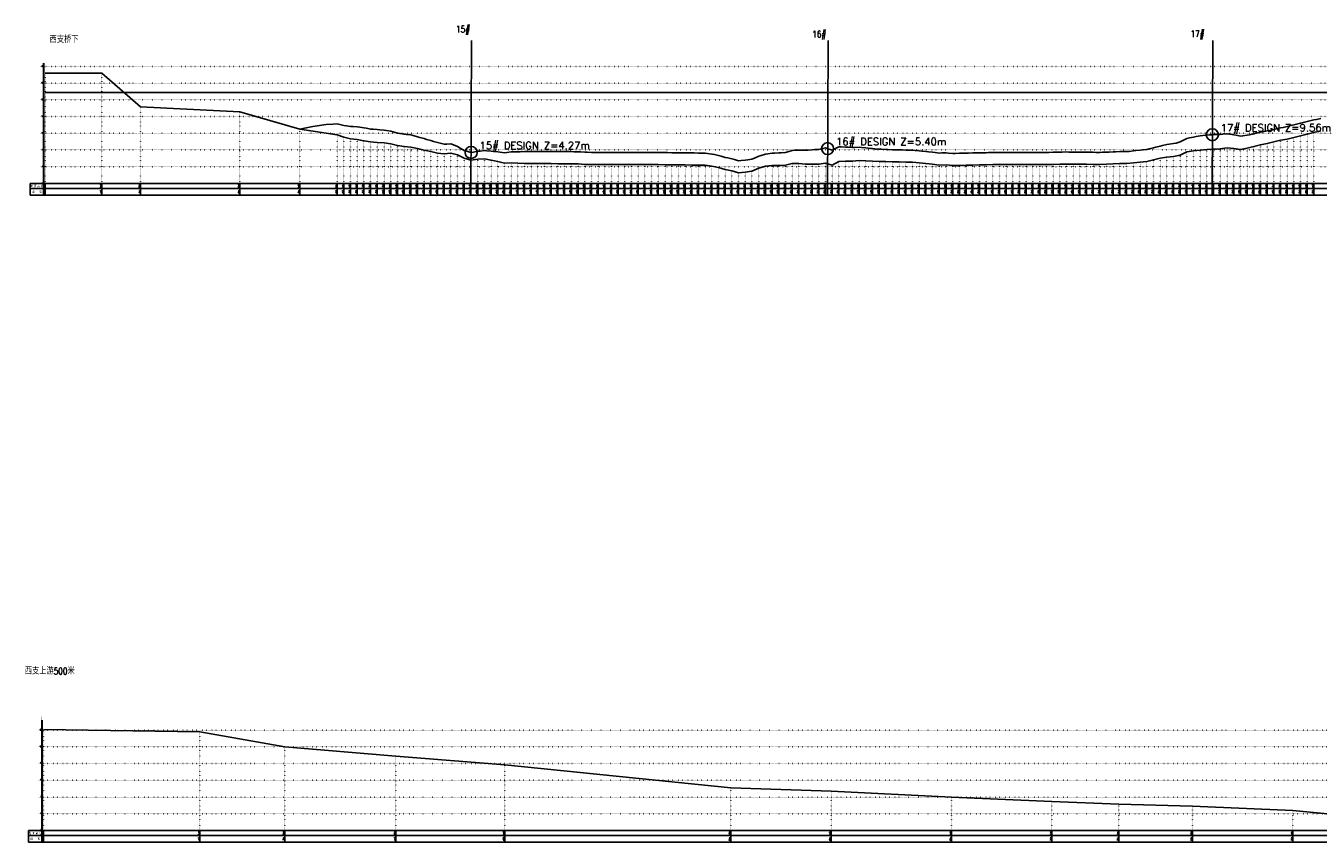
# Model space of a CAD drawing. Extents: x 391415 to 399140, y 3188456 to 3193757.
# Tile 2 of 3: x 391438 to 395301, y 3191315 to 3193757. Entities that reach past the tile are written whole.
import ezdxf
from ezdxf.enums import TextEntityAlignment as Align

# ---------------------------------------------------------------- set-up
doc = ezdxf.new("R2010")
doc.units = 0
doc.linetypes.add('X4', pattern=[1.6, 0, -1.6])
doc.layers.get('0').update_dxf_attribs({"linetype": 'CONTINUOUS'})
for name, color, linetype in [('ANNOTATION', 7, 'CONTINUOUS'), ('DESIGN_CENTER', 1, 'CONTINUOUS'), ('DLSS', 4, 'CONTINUOUS'), ('DMX', 1, 'CONTINUOUS'), ('PIER_CONTROL', 6, 'CONTINUOUS'), ('WSE_22_190', 4, 'CONTINUOUS'), ('ZDH', 1, 'CONTINUOUS'), ('zdm1', 2, 'CONTINUOUS'), ('ZDMT5', 3, 'CONTINUOUS')]:
    doc.layers.add(name, color=color, linetype=linetype)
doc.styles.add('HZ', font='rs.shx', dxfattribs={"width": 0.8, "bigfont": 'hztxt.shx'})
doc.styles.get("Standard").update_dxf_attribs({"font": 'rs.shx', "bigfont": 'hztxt.shx'})

msp = doc.modelspace()

# ---------------------------------------------------------------- linework, layer by layer
at = {"linetype": 'Continuous', "flags": 128}
for points in [[(392768.7, 3193250.3), (392770.7, 3193712.5)], [(393834.4, 3193250.3), (393836.3, 3193712.5)], [(394984.2, 3193250.3), (394986.2, 3193712.5)]]:
    msp.add_lwpolyline(points, dxfattribs=at)
at = {"layer": 'DESIGN_CENTER', "color": 1}
msp.add_lwpolyline([(391496.2, 3193615.1), (391665.4, 3193615.5), (391780.9, 3193514.3), (392077.4, 3193499.3), (392256.8, 3193447.3), (392276.2, 3193451.1), (392296.2, 3193455.2), (392316.2, 3193458.7), (392336.2, 3193461.2), (392356.2, 3193462.7), (392368.7, 3193463), (392376.2, 3193461.4), (392388.7, 3193458.5), (392396.2, 3193457.5), (392408.7, 3193455.5), (392416.2, 3193455.1), (392428.7, 3193454.1), (392436.2, 3193453.1), (392448.7, 3193451.3), (392456.2, 3193450.1), (392468.7, 3193448), (392476.2, 3193447.4), (392488.7, 3193446.3), (392496.2, 3193445.8), (392508.7, 3193444.8), (392516.2, 3193443.7), (392528.7, 3193441.7), (392536.2, 3193439.5), (392548.7, 3193436), (392556.2, 3193434.7), (392568.7, 3193432.5), (392576.2, 3193431.8), (392588.7, 3193430.6), (392596.2, 3193428.4), (392608.7, 3193424.8), (392616.2, 3193422.8), (392628.7, 3193419.3), (392636.2, 3193417.1), (392648.7, 3193413.4), (392656.2, 3193411.1), (392668.7, 3193407.2), (392676.2, 3193405.6), (392688.7, 3193402.8), (392696.2, 3193403), (392708.7, 3193403.2), (392716.2, 3193400.3), (392728.7, 3193395.5), (392736.2, 3193391.1), (392748.7, 3193384), (392756.2, 3193381.6), (392768.7, 3193378), (392769.1, 3193378), (392776.2, 3193379.1), (392788.7, 3193381.4), (392796.2, 3193382.2), (392808.7, 3193383.7), (392816.2, 3193383), (392828.7, 3193381.8), (392836.2, 3193381.1), (392848.7, 3193379.9), (392856.2, 3193378.9), (392868.7, 3193377.1), (392876.2, 3193378.2), (392888.7, 3193379.8), (392896.2, 3193379.8), (392908.7, 3193379.8), (392916.2, 3193380.1), (392928.7, 3193380.5), (392936.2, 3193380.8), (392948.7, 3193381), (392956.2, 3193381.1), (392968.7, 3193381.2), (392976.2, 3193381.2), (392988.7, 3193381.2), (392996.2, 3193381.2), (393008.7, 3193381.1), (393016.2, 3193381.1), (393028.7, 3193380.9), (393036.2, 3193380.8), (393048.7, 3193380.6), (393056.2, 3193380.5), (393068.7, 3193380.4), (393076.2, 3193380.2), (393088.7, 3193380.1), (393096.2, 3193379.5), (393108.7, 3193378.7), (393116.2, 3193378.5), (393128.7, 3193378.1), (393136.2, 3193378), (393148.7, 3193377.7), (393156.2, 3193377.9), (393168.7, 3193378.2), (393176.2, 3193378.1), (393188.7, 3193377.9), (393196.2, 3193377.8), (393208.7, 3193377.6), (393216.2, 3193377.8), (393228.7, 3193378), (393236.2, 3193378), (393248.7, 3193378), (393256.2, 3193378), (393268.7, 3193378), (393276.2, 3193378), (393288.7, 3193378), (393296.2, 3193378.1), (393308.7, 3193378.1), (393316.2, 3193377.9), (393328.7, 3193377.7), (393336.2, 3193377.6), (393348.7, 3193377.4), (393356.2, 3193377.3), (393368.7, 3193377.2), (393376.2, 3193377.1), (393388.7, 3193376.9), (393396.2, 3193376.8), (393408.7, 3193376.7), (393416.2, 3193376.6), (393428.7, 3193376.4), (393436.2, 3193376.3), (393448.7, 3193376.2), (393456.2, 3193376.1), (393468.7, 3193375.9), (393476.2, 3193374.8), (393488.7, 3193372.8), (393496.2, 3193371.3), (393508.7, 3193368.7), (393516.2, 3193366.4), (393528.7, 3193362.7), (393536.2, 3193361.3), (393548.7, 3193358.9), (393556.2, 3193356.7), (393568.7, 3193353), (393576.2, 3193353.8), (393588.7, 3193355.1), (393596.2, 3193356.1), (393608.7, 3193357.9), (393616.2, 3193361.2), (393628.7, 3193366.7), (393636.2, 3193369), (393648.7, 3193372.7), (393656.2, 3193373.6), (393668.7, 3193375.3), (393676.2, 3193375.7), (393688.7, 3193376.4), (393696.2, 3193376.7), (393708.7, 3193377.4), (393716.2, 3193379.9), (393728.7, 3193384), (393736.2, 3193384.4), (393748.7, 3193385.1), (393756.2, 3193384.8), (393768.7, 3193384.4), (393776.2, 3193385), (393788.7, 3193386.1), (393796.2, 3193386.5), (393808.7, 3193387), (393816.2, 3193388.7), (393828.7, 3193391.3), (393834.8, 3193389.3), (393836.2, 3193388.8), (393848.7, 3193384.4), (393856.2, 3193388.3), (393868.7, 3193394.6), (393876.2, 3193394.4), (393888.7, 3193394.1), (393896.2, 3193393.7), (393908.7, 3193393), (393916.2, 3193393.2), (393928.7, 3193393.6), (393936.2, 3193392.9), (393948.7, 3193391.7), (393956.2, 3193390.8), (393968.7, 3193389.3), (393976.2, 3193388.8), (393988.7, 3193388.1), (393996.2, 3193387.7), (394008.7, 3193387), (394016.2, 3193386.7), (394028.7, 3193386.2), (394036.2, 3193385.9), (394048.7, 3193385.5), (394056.2, 3193385.3), (394068.7, 3193384.9), (394076.2, 3193384.8), (394088.7, 3193384.6), (394096.2, 3193384), (394108.7, 3193383.1), (394116.2, 3193382.2), (394128.7, 3193380.7), (394136.2, 3193379.8), (394148.7, 3193378.3), (394156.2, 3193377.5), (394168.7, 3193376.1), (394176.2, 3193376.3), (394188.7, 3193376.6), (394196.2, 3193376), (394208.7, 3193375), (394216.2, 3193375.2), (394228.7, 3193375.4), (394236.2, 3193375.6), (394248.7, 3193375.9), (394256.2, 3193376.1), (394268.7, 3193376.3), (394276.2, 3193376.5), (394288.7, 3193376.8), (394296.2, 3193376.9), (394308.7, 3193377.2), (394316.2, 3193377.4), (394328.7, 3193377.7), (394336.2, 3193377.8), (394348.7, 3193378), (394356.2, 3193377.9), (394368.7, 3193377.9), (394376.2, 3193377.9), (394388.7, 3193377.8), (394396.2, 3193377.8), (394408.7, 3193377.8), (394416.2, 3193377.8), (394428.7, 3193377.7), (394436.2, 3193377.7), (394448.7, 3193377.7), (394456.2, 3193377.6), (394468.7, 3193377.6), (394476.2, 3193377.8), (394488.7, 3193378), (394496.2, 3193378.1), (394508.7, 3193378.3), (394516.2, 3193378.5), (394528.7, 3193378.9), (394536.2, 3193379), (394548.7, 3193379.3), (394556.2, 3193379.1), (394568.7, 3193378.8), (394576.2, 3193378.8), (394588.7, 3193378.9), (394596.2, 3193378.7), (394608.7, 3193378.5), (394616.2, 3193378.4), (394628.7, 3193378.3), (394636.2, 3193378.2), (394648.7, 3193378.1), (394656.2, 3193378.3), (394668.7, 3193378.5), (394676.2, 3193379), (394688.7, 3193379.6), (394696.2, 3193379.9), (394708.7, 3193380.3), (394716.2, 3193380.4), (394728.7, 3193380.5), (394736.2, 3193381.2), (394748.7, 3193382.4), (394756.2, 3193383.3), (394768.7, 3193384.9), (394776.2, 3193385.6), (394788.7, 3193386.8), (394796.2, 3193388.7), (394808.7, 3193391.9), (394816.2, 3193393.8), (394828.7, 3193397.1), (394836.2, 3193398.7), (394848.7, 3193401.3), (394856.2, 3193402.3), (394868.7, 3193404.2), (394876.2, 3193406.1), (394888.7, 3193409.3), (394896.2, 3193413.2), (394908.7, 3193419.7), (394916.2, 3193421.3), (394928.7, 3193423.9), (394936.2, 3193425.3), (394948.7, 3193427.7), (394956.2, 3193428.5), (394968.7, 3193429.7), (394976.2, 3193430.4), (394984.8, 3193430.9), (394988.7, 3193431.1), (394996.2, 3193431.4), (395008.7, 3193431.6), (395016.2, 3193432.5), (395028.7, 3193433.7), (395036.2, 3193432.6), (395048.7, 3193430.8), (395056.2, 3193429.2), (395068.7, 3193426.8), (395076.2, 3193427.6), (395088.7, 3193429.1), (395096.2, 3193430.7), (395108.7, 3193433.5), (395116.2, 3193435.2), (395128.7, 3193438.2), (395136.2, 3193439.6), (395148.7, 3193442.2), (395156.2, 3193443.8), (395168.7, 3193446.6), (395176.2, 3193448.5), (395188.7, 3193451.7), (395196.2, 3193453), (395208.7, 3193455.3), (395216.2, 3193457.1), (395228.7, 3193460.2), (395236.2, 3193462.1), (395248.7, 3193465.2), (395256.2, 3193467.1), (395268.7, 3193470.2), (395276.2, 3193472), (395288.7, 3193475), (395296.2, 3193476.8), (395308.7, 3193479.6)], dxfattribs=at)
at = {"layer": 'DMX', "linetype": 'Continuous', "flags": 128}
for points in [[(391496.2, 3193615.1), (391665.4, 3193615.5), (391780.9, 3193514.3), (392077.4, 3193499.3), (392256.8, 3193447.3), (392368.7, 3193430.9), (392388.7, 3193423.8), (392408.7, 3193419), (392428.7, 3193416.5), (392448.7, 3193413.1), (392468.7, 3193409.6), (392488.7, 3193407.9), (392508.7, 3193406.6), (392528.7, 3193403.7), (392548.7, 3193398.4), (392568.7, 3193395.4), (392588.7, 3193394.1), (392608.7, 3193389.3), (392628.7, 3193384.8), (392648.7, 3193380.3), (392668.7, 3193375.8), (392688.7, 3193373.4), (392708.7, 3193375.9), (392728.7, 3193370.3), (392748.7, 3193360.5), (392768.7, 3193355.2), (392788.7, 3193357.9), (392808.7, 3193358.6), (392828.7, 3193354.5), (392848.7, 3193350.5), (392868.7, 3193345.8), (392888.7, 3193346.8), (392908.7, 3193345.5), (392928.7, 3193345.3), (392948.7, 3193345), (392968.7, 3193344.8), (392988.7, 3193344.6), (393008.7, 3193344.4), (393028.7, 3193344.2), (393048.7, 3193344), (393068.7, 3193343.8), (393088.7, 3193343.6), (393108.7, 3193342.3), (393128.7, 3193341.8), (393148.7, 3193341.4), (393168.7, 3193342), (393188.7, 3193341.7), (393208.7, 3193341.5), (393228.7, 3193341.9), (393248.7, 3193341.9), (393268.7, 3193341.9), (393288.7, 3193341.9), (393308.7, 3193341.9), (393328.7, 3193341.6), (393348.7, 3193341.3), (393368.7, 3193341), (393388.7, 3193340.8), (393408.7, 3193340.5), (393428.7, 3193340.3), (393448.7, 3193340.1), (393468.7, 3193339.9), (393488.7, 3193336.8), (393508.7, 3193332.7), (393528.7, 3193326.8), (393548.7, 3193323.1), (393568.7, 3193317.2), (393588.7, 3193319.3), (393608.7, 3193322.1), (393628.7, 3193330.8), (393648.7, 3193336.5), (393668.7, 3193338.7), (393688.7, 3193339.2), (393708.7, 3193339.4), (393728.7, 3193344.9), (393748.7, 3193344.8), (393768.7, 3193342.6), (393788.7, 3193342.9), (393808.7, 3193342.5), (393828.7, 3193346), (393848.7, 3193339.4), (393868.7, 3193350.5), (393888.7, 3193351.4), (393908.7, 3193351.8), (393928.7, 3193353.8), (393948.7, 3193353.1), (393968.7, 3193351.7), (393988.7, 3193351.2), (394008.7, 3193350.7), (394028.7, 3193350.1), (394048.7, 3193349.6), (394068.7, 3193349.1), (394088.7, 3193348.8), (394108.7, 3193347.3), (394128.7, 3193344.8), (394148.7, 3193342.4), (394168.7, 3193340.1), (394188.7, 3193340.6), (394208.7, 3193339), (394228.7, 3193339.3), (394248.7, 3193339.8), (394268.7, 3193340.2), (394288.7, 3193340.6), (394308.7, 3193341), (394328.7, 3193341.5), (394348.7, 3193341.8), (394368.7, 3193341.7), (394388.7, 3193341.7), (394408.7, 3193341.6), (394428.7, 3193341.6), (394448.7, 3193341.5), (394468.7, 3193341.4), (394488.7, 3193341.8), (394508.7, 3193342.2), (394528.7, 3193342.7), (394548.7, 3193343.1), (394568.7, 3193342.7), (394588.7, 3193342.7), (394608.7, 3193342.4), (394628.7, 3193342.2), (394648.7, 3193342.1), (394668.7, 3193342.6), (394688.7, 3193343.7), (394708.7, 3193344.5), (394728.7, 3193344.6), (394748.7, 3193346.5), (394768.7, 3193349), (394788.7, 3193350.7), (394808.7, 3193355.5), (394828.7, 3193360.4), (394848.7, 3193364), (394868.7, 3193366.1), (394888.7, 3193370.2), (394908.7, 3193379.6), (394928.7, 3193382.5), (394948.7, 3193385.1), (394968.7, 3193386.4), (394988.7, 3193387.5), (395008.7, 3193388.5), (395028.7, 3193391.7), (395048.7, 3193389.9), (395068.7, 3193387), (395088.7, 3193390.4), (395108.7, 3193395.6), (395128.7, 3193400.8), (395148.7, 3193405.1), (395168.7, 3193409.7), (395188.7, 3193414.7), (395208.7, 3193418.1), (395228.7, 3193422.8), (395248.7, 3193427.6), (395268.7, 3193432.5), (395288.7, 3193437.5), (395308.7, 3193442.8)], [(391491, 3191651.7), (391958.1, 3191644.7), (392212, 3191599.7), (392544.2, 3191571.7), (392869.7, 3191545.7), (393545, 3191477.6), (393845.2, 3191467.1), (394205.3, 3191449.8), (394505.5, 3191436.6), (394705.3, 3191428.2), (394925.4, 3191422.6), (395225.6, 3191409.2), (395505.5, 3191382.4)]]:
    msp.add_lwpolyline(points, dxfattribs=at)
at = {"layer": 'PIER_CONTROL', "color": 6}
for centre in [(394984.8, 3193430.9), (392769.1, 3193378), (393834.8, 3193389.3)]:
    msp.add_circle(centre, 18, dxfattribs=at)
at = {"layer": 'WSE_22_190', "color": 4}
msp.add_line((391496.2, 3193557.2), (396812.7, 3193557.2), dxfattribs=at)
at = {"layer": 'zdm1', "linetype": 'X4'}
for p, q in [((391481.2, 3193635.3), (396827.7, 3193635.3)), ((391481.2, 3193585.3), (396827.7, 3193585.3)), ((391481.2, 3193535.3), (396827.7, 3193535.3)), ((391481.2, 3193485.3), (396827.7, 3193485.3)), ((391481.2, 3193435.3), (396827.7, 3193435.3)), ((391481.2, 3193385.3), (396827.7, 3193385.3)), ((391481.2, 3193335.3), (396827.7, 3193335.3)), ((391481.2, 3193285.3), (396827.7, 3193285.3)), ((391476, 3191649.7), (398969.1, 3191649.7)), ((391476, 3191599.7), (398969.1, 3191599.7)), ((391476, 3191549.7), (398969.1, 3191549.7)), ((391476, 3191499.7), (398969.1, 3191499.7)), ((391476, 3191449.7), (398969.1, 3191449.7)), ((391476, 3191399.7), (398969.1, 3191399.7)), ((391476, 3191349.7), (398969.1, 3191349.7))]:
    msp.add_line(p, q, dxfattribs=at)
at = {"layer": 'zdm1', "linetype": 'Continuous'}
for p, q in [((391490.7, 3193285.3), (391490.7, 3193645.3)), ((391491.7, 3193285.3), (391491.7, 3193645.3)), ((391451.2, 3193285.3), (391496.2, 3193285.3)), ((391451.2, 3193250.3), (391451.2, 3193285.3)), ((391451.2, 3193270.3), (396817.7, 3193270.3)), ((391491.2, 3193250.3), (391491.2, 3193285.3)), ((391496.2, 3193285.3), (396817.7, 3193285.3)), ((391451.2, 3193250.3), (396817.7, 3193250.3)), ((391485.5, 3191349.7), (391485.5, 3191679.7)), ((391486.5, 3191349.7), (391486.5, 3191679.7)), ((391446, 3191349.7), (391491, 3191349.7)), ((391446, 3191314.7), (391446, 3191349.7)), ((391486, 3191314.7), (391486, 3191349.7)), ((391491, 3191349.7), (398959.1, 3191349.7)), ((391446, 3191334.7), (398959.1, 3191334.7)), ((391446, 3191314.7), (398959.1, 3191314.7))]:
    msp.add_line(p, q, dxfattribs=at)
at = {"layer": 'zdm1', "linetype": 'Continuous', "const_width": 1, "flags": 128}
for points in [[(391491.2, 3193635.3), (391491.2, 3193645.3)], [(391491.2, 3193615.3), (391491.2, 3193625.3)], [(391491.2, 3193595.3), (391491.2, 3193605.3)], [(391491.2, 3193575.3), (391491.2, 3193585.3)], [(391491.2, 3193555.3), (391491.2, 3193565.3)], [(391491.2, 3193535.3), (391491.2, 3193545.3)], [(391491.2, 3193515.3), (391491.2, 3193525.3)], [(391491.2, 3193495.3), (391491.2, 3193505.3)], [(391491.2, 3193475.3), (391491.2, 3193485.3)], [(391491.2, 3193455.3), (391491.2, 3193465.3)], [(391491.2, 3193435.3), (391491.2, 3193445.3)], [(391491.2, 3193415.3), (391491.2, 3193425.3)], [(391491.2, 3193395.3), (391491.2, 3193405.3)], [(391491.2, 3193375.3), (391491.2, 3193385.3)], [(391491.2, 3193355.3), (391491.2, 3193365.3)], [(391491.2, 3193335.3), (391491.2, 3193345.3)], [(391491.2, 3193315.3), (391491.2, 3193325.3)], [(391491.2, 3193295.3), (391491.2, 3193305.3)], [(391486, 3191679.7), (391486, 3191689.7)], [(391486, 3191659.7), (391486, 3191669.7)], [(391486, 3191639.7), (391486, 3191649.7)], [(391486, 3191619.7), (391486, 3191629.7)], [(391486, 3191599.7), (391486, 3191609.7)], [(391486, 3191579.7), (391486, 3191589.7)], [(391486, 3191559.7), (391486, 3191569.7)], [(391486, 3191539.7), (391486, 3191549.7)], [(391486, 3191519.7), (391486, 3191529.7)], [(391486, 3191499.7), (391486, 3191509.7)], [(391486, 3191479.7), (391486, 3191489.7)], [(391486, 3191459.7), (391486, 3191469.7)], [(391486, 3191439.7), (391486, 3191449.7)], [(391486, 3191419.7), (391486, 3191429.7)], [(391486, 3191399.7), (391486, 3191409.7)], [(391486, 3191379.7), (391486, 3191389.7)], [(391486, 3191359.7), (391486, 3191369.7)]]:
    msp.add_lwpolyline(points, dxfattribs=at)
at = {"layer": 'ZDMT5', "linetype": 'X4'}
for p, q in [((391665.4, 3193285.3), (391665.4, 3193615.5)), ((391496.2, 3193285.3), (391496.2, 3193615.1)), ((391780.9, 3193285.3), (391780.9, 3193514.3)), ((392077.4, 3193285.3), (392077.4, 3193499.3)), ((392256.8, 3193285.3), (392256.8, 3193447.3)), ((392368.7, 3193285.3), (392368.7, 3193430.9)), ((392388.7, 3193285.3), (392388.7, 3193423.8)), ((395228.7, 3193285.3), (395228.7, 3193422.8)), ((395248.7, 3193285.3), (395248.7, 3193427.6)), ((395268.7, 3193285.3), (395268.7, 3193432.5)), ((395288.7, 3193285.3), (395288.7, 3193437.5)), ((392408.7, 3193285.3), (392408.7, 3193419)), ((392428.7, 3193285.3), (392428.7, 3193416.5)), ((392448.7, 3193285.3), (392448.7, 3193413.1)), ((392468.7, 3193285.3), (392468.7, 3193409.6)), ((392488.7, 3193285.3), (392488.7, 3193407.9)), ((392508.7, 3193285.3), (392508.7, 3193406.6)), ((392528.7, 3193285.3), (392528.7, 3193403.7)), ((392548.7, 3193285.3), (392548.7, 3193398.4)), ((392568.7, 3193285.3), (392568.7, 3193395.4)), ((392588.7, 3193285.3), (392588.7, 3193394.1)), ((392608.7, 3193285.3), (392608.7, 3193389.3)), ((392628.7, 3193285.3), (392628.7, 3193384.8)), ((394948.7, 3193285.3), (394948.7, 3193385.1)), ((394968.7, 3193285.3), (394968.7, 3193386.4)), ((394988.7, 3193285.3), (394988.7, 3193387.5)), ((395008.7, 3193285.3), (395008.7, 3193388.5)), ((395028.7, 3193285.3), (395028.7, 3193391.7)), ((395048.7, 3193285.3), (395048.7, 3193389.9)), ((395068.7, 3193285.3), (395068.7, 3193387)), ((395088.7, 3193285.3), (395088.7, 3193390.4)), ((395108.7, 3193285.3), (395108.7, 3193395.6)), ((395128.7, 3193285.3), (395128.7, 3193400.8)), ((395148.7, 3193285.3), (395148.7, 3193405.1)), ((395168.7, 3193285.3), (395168.7, 3193409.7)), ((395188.7, 3193285.3), (395188.7, 3193414.7)), ((395208.7, 3193285.3), (395208.7, 3193418.1)), ((392648.7, 3193285.3), (392648.7, 3193380.3)), ((392668.7, 3193285.3), (392668.7, 3193375.8)), ((392688.7, 3193285.3), (392688.7, 3193373.4)), ((392708.7, 3193285.3), (392708.7, 3193375.9)), ((392728.7, 3193285.3), (392728.7, 3193370.3)), ((392748.7, 3193285.3), (392748.7, 3193360.5)), ((392768.7, 3193285.3), (392768.7, 3193355.2)), ((392788.7, 3193285.3), (392788.7, 3193357.9)), ((392808.7, 3193285.3), (392808.7, 3193358.6)), ((392828.7, 3193285.3), (392828.7, 3193354.5)), ((392848.7, 3193285.3), (392848.7, 3193350.5)), ((392868.7, 3193285.3), (392868.7, 3193345.8)), ((392888.7, 3193285.3), (392888.7, 3193346.8)), ((392908.7, 3193285.3), (392908.7, 3193345.5)), ((392928.7, 3193285.3), (392928.7, 3193345.3)), ((393828.7, 3193285.3), (393828.7, 3193346)), ((393868.7, 3193285.3), (393868.7, 3193350.5)), ((393888.7, 3193285.3), (393888.7, 3193351.4)), ((393908.7, 3193285.3), (393908.7, 3193351.8)), ((393928.7, 3193285.3), (393928.7, 3193353.8)), ((393948.7, 3193285.3), (393948.7, 3193353.1)), ((393968.7, 3193285.3), (393968.7, 3193351.7)), ((393988.7, 3193285.3), (393988.7, 3193351.2)), ((394008.7, 3193285.3), (394008.7, 3193350.7)), ((394028.7, 3193285.3), (394028.7, 3193350.1)), ((394048.7, 3193285.3), (394048.7, 3193349.6)), ((394068.7, 3193285.3), (394068.7, 3193349.1)), ((394088.7, 3193285.3), (394088.7, 3193348.8)), ((394108.7, 3193285.3), (394108.7, 3193347.3)), ((394748.7, 3193285.3), (394748.7, 3193346.5)), ((394768.7, 3193285.3), (394768.7, 3193349)), ((394788.7, 3193285.3), (394788.7, 3193350.7)), ((394808.7, 3193285.3), (394808.7, 3193355.5)), ((394828.7, 3193285.3), (394828.7, 3193360.4)), ((394848.7, 3193285.3), (394848.7, 3193364)), ((394868.7, 3193285.3), (394868.7, 3193366.1)), ((394888.7, 3193285.3), (394888.7, 3193370.2)), ((394908.7, 3193285.3), (394908.7, 3193379.6)), ((394928.7, 3193285.3), (394928.7, 3193382.5)), ((392948.7, 3193285.3), (392948.7, 3193345)), ((392968.7, 3193285.3), (392968.7, 3193344.8)), ((392988.7, 3193285.3), (392988.7, 3193344.6)), ((393008.7, 3193285.3), (393008.7, 3193344.4)), ((393028.7, 3193285.3), (393028.7, 3193344.2)), ((393048.7, 3193285.3), (393048.7, 3193344)), ((393068.7, 3193285.3), (393068.7, 3193343.8)), ((393088.7, 3193285.3), (393088.7, 3193343.6)), ((393108.7, 3193285.3), (393108.7, 3193342.3)), ((393128.7, 3193285.3), (393128.7, 3193341.8)), ((393148.7, 3193285.3), (393148.7, 3193341.4)), ((393168.7, 3193285.3), (393168.7, 3193342)), ((393188.7, 3193285.3), (393188.7, 3193341.7)), ((393208.7, 3193285.3), (393208.7, 3193341.5)), ((393228.7, 3193285.3), (393228.7, 3193341.9)), ((393248.7, 3193285.3), (393248.7, 3193341.9)), ((393268.7, 3193285.3), (393268.7, 3193341.9)), ((393288.7, 3193285.3), (393288.7, 3193341.9)), ((393308.7, 3193285.3), (393308.7, 3193341.9)), ((393328.7, 3193285.3), (393328.7, 3193341.6)), ((393348.7, 3193285.3), (393348.7, 3193341.3)), ((393368.7, 3193285.3), (393368.7, 3193341)), ((393388.7, 3193285.3), (393388.7, 3193340.8)), ((393408.7, 3193285.3), (393408.7, 3193340.5)), ((393428.7, 3193285.3), (393428.7, 3193340.3)), ((393448.7, 3193285.3), (393448.7, 3193340.1)), ((393468.7, 3193285.3), (393468.7, 3193339.9)), ((393488.7, 3193285.3), (393488.7, 3193336.8)), ((393508.7, 3193285.3), (393508.7, 3193332.7)), ((393528.7, 3193285.3), (393528.7, 3193326.8)), ((393548.7, 3193285.3), (393548.7, 3193323.1)), ((393568.7, 3193285.3), (393568.7, 3193317.2)), ((393588.7, 3193285.3), (393588.7, 3193319.3)), ((393608.7, 3193285.3), (393608.7, 3193322.1)), ((393628.7, 3193285.3), (393628.7, 3193330.8)), ((393648.7, 3193285.3), (393648.7, 3193336.5)), ((393668.7, 3193285.3), (393668.7, 3193338.7)), ((393688.7, 3193285.3), (393688.7, 3193339.2)), ((393708.7, 3193285.3), (393708.7, 3193339.4)), ((393728.7, 3193285.3), (393728.7, 3193344.9)), ((393748.7, 3193285.3), (393748.7, 3193344.8)), ((393768.7, 3193285.3), (393768.7, 3193342.6)), ((393788.7, 3193285.3), (393788.7, 3193342.9)), ((393808.7, 3193285.3), (393808.7, 3193342.5)), ((393848.7, 3193285.3), (393848.7, 3193339.4)), ((394128.7, 3193285.3), (394128.7, 3193344.8)), ((394148.7, 3193285.3), (394148.7, 3193342.4)), ((394168.7, 3193285.3), (394168.7, 3193340.1)), ((394188.7, 3193285.3), (394188.7, 3193340.6)), ((394208.7, 3193285.3), (394208.7, 3193339)), ((394228.7, 3193285.3), (394228.7, 3193339.3)), ((394248.7, 3193285.3), (394248.7, 3193339.8)), ((394268.7, 3193285.3), (394268.7, 3193340.2)), ((394288.7, 3193285.3), (394288.7, 3193340.6)), ((394308.7, 3193285.3), (394308.7, 3193341)), ((394328.7, 3193285.3), (394328.7, 3193341.5)), ((394348.7, 3193285.3), (394348.7, 3193341.8)), ((394368.7, 3193285.3), (394368.7, 3193341.7)), ((394388.7, 3193285.3), (394388.7, 3193341.7)), ((394408.7, 3193285.3), (394408.7, 3193341.6)), ((394428.7, 3193285.3), (394428.7, 3193341.6)), ((394448.7, 3193285.3), (394448.7, 3193341.5)), ((394468.7, 3193285.3), (394468.7, 3193341.4)), ((394488.7, 3193285.3), (394488.7, 3193341.8)), ((394508.7, 3193285.3), (394508.7, 3193342.2)), ((394528.7, 3193285.3), (394528.7, 3193342.7)), ((394548.7, 3193285.3), (394548.7, 3193343.1)), ((394568.7, 3193285.3), (394568.7, 3193342.7)), ((394588.7, 3193285.3), (394588.7, 3193342.7)), ((394608.7, 3193285.3), (394608.7, 3193342.4)), ((394628.7, 3193285.3), (394628.7, 3193342.2)), ((394648.7, 3193285.3), (394648.7, 3193342.1)), ((394668.7, 3193285.3), (394668.7, 3193342.6)), ((394688.7, 3193285.3), (394688.7, 3193343.7)), ((394708.7, 3193285.3), (394708.7, 3193344.5)), ((394728.7, 3193285.3), (394728.7, 3193344.6)), ((391491, 3191349.7), (391491, 3191651.7)), ((391958.1, 3191349.7), (391958.1, 3191644.7)), ((392212, 3191349.7), (392212, 3191599.7)), ((392544.2, 3191349.7), (392544.2, 3191571.7)), ((392869.7, 3191349.7), (392869.7, 3191545.7)), ((393545, 3191349.7), (393545, 3191477.6)), ((393845.2, 3191349.7), (393845.2, 3191467.1)), ((394205.3, 3191349.7), (394205.3, 3191449.8)), ((394505.5, 3191349.7), (394505.5, 3191436.6)), ((394705.3, 3191349.7), (394705.3, 3191428.2)), ((394925.4, 3191349.7), (394925.4, 3191422.6)), ((395225.6, 3191349.7), (395225.6, 3191409.2))]:
    msp.add_line(p, q, dxfattribs=at)
at = {"layer": 'ZDMT5', "linetype": 'Continuous'}
for p, q in [((391496.2, 3193250.3), (391496.2, 3193285.3)), ((391665.4, 3193250.3), (391665.4, 3193285.3)), ((391780.9, 3193250.3), (391780.9, 3193285.3)), ((392077.4, 3193250.3), (392077.4, 3193285.3)), ((392256.8, 3193250.3), (392256.8, 3193285.3)), ((392368.7, 3193250.3), (392368.7, 3193285.3)), ((392388.7, 3193250.3), (392388.7, 3193285.3)), ((392408.7, 3193250.3), (392408.7, 3193285.3)), ((392428.7, 3193250.3), (392428.7, 3193285.3)), ((392448.7, 3193250.3), (392448.7, 3193285.3)), ((392468.7, 3193250.3), (392468.7, 3193285.3)), ((392488.7, 3193250.3), (392488.7, 3193285.3)), ((392508.7, 3193250.3), (392508.7, 3193285.3)), ((392528.7, 3193250.3), (392528.7, 3193285.3)), ((392548.7, 3193250.3), (392548.7, 3193285.3)), ((392568.7, 3193250.3), (392568.7, 3193285.3)), ((392588.7, 3193250.3), (392588.7, 3193285.3)), ((392608.7, 3193250.3), (392608.7, 3193285.3)), ((392628.7, 3193250.3), (392628.7, 3193285.3)), ((392648.7, 3193250.3), (392648.7, 3193285.3)), ((392668.7, 3193250.3), (392668.7, 3193285.3)), ((392688.7, 3193250.3), (392688.7, 3193285.3)), ((392708.7, 3193250.3), (392708.7, 3193285.3)), ((392728.7, 3193250.3), (392728.7, 3193285.3)), ((392748.7, 3193250.3), (392748.7, 3193285.3)), ((392768.7, 3193250.3), (392768.7, 3193285.3)), ((392788.7, 3193250.3), (392788.7, 3193285.3)), ((392808.7, 3193250.3), (392808.7, 3193285.3)), ((392828.7, 3193250.3), (392828.7, 3193285.3)), ((392848.7, 3193250.3), (392848.7, 3193285.3)), ((392868.7, 3193250.3), (392868.7, 3193285.3)), ((392888.7, 3193250.3), (392888.7, 3193285.3)), ((392908.7, 3193250.3), (392908.7, 3193285.3)), ((392928.7, 3193250.3), (392928.7, 3193285.3)), ((392948.7, 3193250.3), (392948.7, 3193285.3)), ((392968.7, 3193250.3), (392968.7, 3193285.3)), ((392988.7, 3193250.3), (392988.7, 3193285.3)), ((393008.7, 3193250.3), (393008.7, 3193285.3)), ((393028.7, 3193250.3), (393028.7, 3193285.3)), ((393048.7, 3193250.3), (393048.7, 3193285.3)), ((393068.7, 3193250.3), (393068.7, 3193285.3)), ((393088.7, 3193250.3), (393088.7, 3193285.3)), ((393108.7, 3193250.3), (393108.7, 3193285.3)), ((393128.7, 3193250.3), (393128.7, 3193285.3)), ((393148.7, 3193250.3), (393148.7, 3193285.3)), ((393168.7, 3193250.3), (393168.7, 3193285.3)), ((393188.7, 3193250.3), (393188.7, 3193285.3)), ((393208.7, 3193250.3), (393208.7, 3193285.3)), ((393228.7, 3193250.3), (393228.7, 3193285.3)), ((393248.7, 3193250.3), (393248.7, 3193285.3)), ((393268.7, 3193250.3), (393268.7, 3193285.3)), ((393288.7, 3193250.3), (393288.7, 3193285.3)), ((393308.7, 3193250.3), (393308.7, 3193285.3)), ((393328.7, 3193250.3), (393328.7, 3193285.3)), ((393348.7, 3193250.3), (393348.7, 3193285.3)), ((393368.7, 3193250.3), (393368.7, 3193285.3)), ((393388.7, 3193250.3), (393388.7, 3193285.3)), ((393408.7, 3193250.3), (393408.7, 3193285.3)), ((393428.7, 3193250.3), (393428.7, 3193285.3)), ((393448.7, 3193250.3), (393448.7, 3193285.3)), ((393468.7, 3193250.3), (393468.7, 3193285.3)), ((393488.7, 3193250.3), (393488.7, 3193285.3)), ((393508.7, 3193250.3), (393508.7, 3193285.3)), ((393528.7, 3193250.3), (393528.7, 3193285.3)), ((393548.7, 3193250.3), (393548.7, 3193285.3)), ((393568.7, 3193250.3), (393568.7, 3193285.3)), ((393588.7, 3193250.3), (393588.7, 3193285.3)), ((393608.7, 3193250.3), (393608.7, 3193285.3)), ((393628.7, 3193250.3), (393628.7, 3193285.3)), ((393648.7, 3193250.3), (393648.7, 3193285.3)), ((393668.7, 3193250.3), (393668.7, 3193285.3)), ((393688.7, 3193250.3), (393688.7, 3193285.3)), ((393708.7, 3193250.3), (393708.7, 3193285.3)), ((393728.7, 3193250.3), (393728.7, 3193285.3)), ((393748.7, 3193250.3), (393748.7, 3193285.3)), ((393768.7, 3193250.3), (393768.7, 3193285.3)), ((393788.7, 3193250.3), (393788.7, 3193285.3)), ((393808.7, 3193250.3), (393808.7, 3193285.3)), ((393828.7, 3193250.3), (393828.7, 3193285.3)), ((393848.7, 3193250.3), (393848.7, 3193285.3)), ((393868.7, 3193250.3), (393868.7, 3193285.3)), ((393888.7, 3193250.3), (393888.7, 3193285.3)), ((393908.7, 3193250.3), (393908.7, 3193285.3)), ((393928.7, 3193250.3), (393928.7, 3193285.3)), ((393948.7, 3193250.3), (393948.7, 3193285.3)), ((393968.7, 3193250.3), (393968.7, 3193285.3)), ((393988.7, 3193250.3), (393988.7, 3193285.3)), ((394008.7, 3193250.3), (394008.7, 3193285.3)), ((394028.7, 3193250.3), (394028.7, 3193285.3)), ((394048.7, 3193250.3), (394048.7, 3193285.3)), ((394068.7, 3193250.3), (394068.7, 3193285.3)), ((394088.7, 3193250.3), (394088.7, 3193285.3)), ((394108.7, 3193250.3), (394108.7, 3193285.3)), ((394128.7, 3193250.3), (394128.7, 3193285.3)), ((394148.7, 3193250.3), (394148.7, 3193285.3)), ((394168.7, 3193250.3), (394168.7, 3193285.3)), ((394188.7, 3193250.3), (394188.7, 3193285.3)), ((394208.7, 3193250.3), (394208.7, 3193285.3)), ((394228.7, 3193250.3), (394228.7, 3193285.3)), ((394248.7, 3193250.3), (394248.7, 3193285.3)), ((394268.7, 3193250.3), (394268.7, 3193285.3)), ((394288.7, 3193250.3), (394288.7, 3193285.3)), ((394308.7, 3193250.3), (394308.7, 3193285.3)), ((394328.7, 3193250.3), (394328.7, 3193285.3)), ((394348.7, 3193250.3), (394348.7, 3193285.3)), ((394368.7, 3193250.3), (394368.7, 3193285.3)), ((394388.7, 3193250.3), (394388.7, 3193285.3)), ((394408.7, 3193250.3), (394408.7, 3193285.3)), ((394428.7, 3193250.3), (394428.7, 3193285.3)), ((394448.7, 3193250.3), (394448.7, 3193285.3)), ((394468.7, 3193250.3), (394468.7, 3193285.3)), ((394488.7, 3193250.3), (394488.7, 3193285.3)), ((394508.7, 3193250.3), (394508.7, 3193285.3)), ((394528.7, 3193250.3), (394528.7, 3193285.3)), ((394548.7, 3193250.3), (394548.7, 3193285.3)), ((394568.7, 3193250.3), (394568.7, 3193285.3)), ((394588.7, 3193250.3), (394588.7, 3193285.3)), ((394608.7, 3193250.3), (394608.7, 3193285.3)), ((394628.7, 3193250.3), (394628.7, 3193285.3)), ((394648.7, 3193250.3), (394648.7, 3193285.3)), ((394668.7, 3193250.3), (394668.7, 3193285.3)), ((394688.7, 3193250.3), (394688.7, 3193285.3)), ((394708.7, 3193250.3), (394708.7, 3193285.3)), ((394728.7, 3193250.3), (394728.7, 3193285.3)), ((394748.7, 3193250.3), (394748.7, 3193285.3)), ((394768.7, 3193250.3), (394768.7, 3193285.3)), ((394788.7, 3193250.3), (394788.7, 3193285.3)), ((394808.7, 3193250.3), (394808.7, 3193285.3)), ((394828.7, 3193250.3), (394828.7, 3193285.3)), ((394848.7, 3193250.3), (394848.7, 3193285.3)), ((394868.7, 3193250.3), (394868.7, 3193285.3)), ((394888.7, 3193250.3), (394888.7, 3193285.3)), ((394908.7, 3193250.3), (394908.7, 3193285.3)), ((394928.7, 3193250.3), (394928.7, 3193285.3)), ((394948.7, 3193250.3), (394948.7, 3193285.3)), ((394968.7, 3193250.3), (394968.7, 3193285.3)), ((394988.7, 3193250.3), (394988.7, 3193285.3)), ((395008.7, 3193250.3), (395008.7, 3193285.3)), ((395028.7, 3193250.3), (395028.7, 3193285.3)), ((395048.7, 3193250.3), (395048.7, 3193285.3)), ((395068.7, 3193250.3), (395068.7, 3193285.3)), ((395088.7, 3193250.3), (395088.7, 3193285.3)), ((395108.7, 3193250.3), (395108.7, 3193285.3)), ((395128.7, 3193250.3), (395128.7, 3193285.3)), ((395148.7, 3193250.3), (395148.7, 3193285.3)), ((395168.7, 3193250.3), (395168.7, 3193285.3)), ((395188.7, 3193250.3), (395188.7, 3193285.3)), ((395208.7, 3193250.3), (395208.7, 3193285.3)), ((395228.7, 3193250.3), (395228.7, 3193285.3)), ((395248.7, 3193250.3), (395248.7, 3193285.3)), ((395268.7, 3193250.3), (395268.7, 3193285.3)), ((395288.7, 3193250.3), (395288.7, 3193285.3)), ((391491, 3191314.7), (391491, 3191349.7)), ((391958.1, 3191314.7), (391958.1, 3191349.7)), ((392212, 3191314.7), (392212, 3191349.7)), ((392544.2, 3191314.7), (392544.2, 3191349.7)), ((392869.7, 3191314.7), (392869.7, 3191349.7)), ((393545, 3191314.7), (393545, 3191349.7)), ((393845.2, 3191314.7), (393845.2, 3191349.7)), ((394205.3, 3191314.7), (394205.3, 3191349.7)), ((394505.5, 3191314.7), (394505.5, 3191349.7)), ((394705.3, 3191314.7), (394705.3, 3191349.7)), ((394925.4, 3191314.7), (394925.4, 3191349.7)), ((395225.6, 3191314.7), (395225.6, 3191349.7))]:
    msp.add_line(p, q, dxfattribs=at)

# ---------------------------------------------------------------- texts
at = {"layer": 'ANNOTATION', "color": 6}
for s, p in [('17# DESIGN Z=9.56m', (395009.8, 3193440.9)), ('15# DESIGN Z=4.27m', (392794.1, 3193388)), ('16# DESIGN Z=5.40m', (393859.8, 3193399.3))]:
    msp.add_text(s, height=22, dxfattribs=at).set_placement(p)
at = {"layer": 'DLSS', "linetype": 'Continuous', "style": 'HZ', "width": 0.8}
for s, p in [('西支桥下', (391552.4, 3193718.5)), ('西支上游500米', (391509.5, 3191829.2))]:
    msp.add_text(s, height=20, dxfattribs=at).set_placement(p, align=Align.MIDDLE)
at = {"layer": 'ZDH', "linetype": 'Continuous', "style": 'HZ', "width": 0.8}
for s, p in [('15#', (392724.3, 3193736.7, 88888)), ('16#', (393788.7, 3193722, 88888)), ('17#', (394919.5, 3193722.5, 88888))]:
    msp.add_text(s, height=20, dxfattribs=at).set_placement(p)
at = {"layer": 'zdm1', "linetype": 'Continuous', "style": 'HZ', "width": 0.8}
for s, p in [('30', (391490.2, 3193635.3)), ('25', (391490.2, 3193585.3)), ('20', (391490.2, 3193535.3)), ('15', (391490.2, 3193485.3)), ('10', (391490.2, 3193435.3)), ('5', (391490.2, 3193385.3)), ('0', (391490.2, 3193335.3)), ('-5', (391490.2, 3193285.3)), ('25', (391485, 3191649.7)), ('20', (391485, 3191599.7)), ('15', (391485, 3191549.7)), ('10', (391485, 3191499.7)), ('5', (391485, 3191449.7)), ('0', (391485, 3191399.7)), ('-5', (391485, 3191349.7))]:
    msp.add_text(s, height=3, dxfattribs=at).set_placement(p, align=Align.RIGHT)
for s, p in [('地 面 高 程', (391471.2, 3193277.8)), ('距    离', (391471.2, 3193260.3)), ('地 面 高 程', (391466, 3191342.2)), ('距    离', (391466, 3191324.7))]:
    msp.add_text(s, height=6, dxfattribs=at).set_placement(p, align=Align.MIDDLE)
at = {"layer": 'ZDMT5', "linetype": 'Continuous', "style": 'HZ', "width": 0.8}
for s, p in [('27.98', (391495.7, 3193277.8)), ('28.02', (391664.9, 3193277.8)), ('17.90', (391780.4, 3193277.8)), ('16.40', (392076.9, 3193277.8)), ('11.20', (392256.3, 3193277.8)), ('9.56', (392368.2, 3193277.8)), ('8.85', (392388.2, 3193277.8)), ('8.37', (392408.2, 3193277.8)), ('8.12', (392428.2, 3193277.8)), ('7.78', (392448.2, 3193277.8)), ('7.43', (392468.2, 3193277.8)), ('7.26', (392488.2, 3193277.8)), ('7.13', (392508.2, 3193277.8)), ('6.84', (392528.2, 3193277.8)), ('6.31', (392548.2, 3193277.8)), ('6.01', (392568.2, 3193277.8)), ('5.88', (392588.2, 3193277.8)), ('5.39', (392608.2, 3193277.8)), ('4.95', (392628.2, 3193277.8)), ('4.50', (392648.2, 3193277.8)), ('4.05', (392668.2, 3193277.8)), ('3.80', (392688.2, 3193277.8)), ('4.06', (392708.2, 3193277.8)), ('3.50', (392728.2, 3193277.8)), ('2.52', (392748.2, 3193277.8)), ('1.99', (392768.2, 3193277.8)), ('2.26', (392788.2, 3193277.8)), ('2.33', (392808.2, 3193277.8)), ('1.92', (392828.2, 3193277.8)), ('1.52', (392848.2, 3193277.8)), ('1.04', (392868.2, 3193277.8)), ('1.15', (392888.2, 3193277.8)), ('1.01', (392908.2, 3193277.8)), ('0.99', (392928.2, 3193277.8)), ('0.97', (392948.2, 3193277.8)), ('0.95', (392968.2, 3193277.8)), ('0.93', (392988.2, 3193277.8)), ('0.91', (393008.2, 3193277.8)), ('0.89', (393028.2, 3193277.8)), ('0.87', (393048.2, 3193277.8)), ('0.85', (393068.2, 3193277.8)), ('0.82', (393088.2, 3193277.8)), ('0.70', (393108.2, 3193277.8)), ('0.65', (393128.2, 3193277.8)), ('0.61', (393148.2, 3193277.8)), ('0.67', (393168.2, 3193277.8)), ('0.64', (393188.2, 3193277.8)), ('0.62', (393208.2, 3193277.8)), ('0.66', (393228.2, 3193277.8)), ('0.66', (393248.2, 3193277.8)), ('0.66', (393268.2, 3193277.8)), ('0.66', (393288.2, 3193277.8)), ('0.66', (393308.2, 3193277.8)), ('0.63', (393328.2, 3193277.8)), ('0.59', (393348.2, 3193277.8)), ('0.57', (393368.2, 3193277.8)), ('0.55', (393388.2, 3193277.8)), ('0.52', (393408.2, 3193277.8)), ('0.50', (393428.2, 3193277.8)), ('0.47', (393448.2, 3193277.8)), ('0.46', (393468.2, 3193277.8)), ('0.15', (393488.2, 3193277.8)), ('-0.26', (393508.2, 3193277.8)), ('-0.85', (393528.2, 3193277.8)), ('-1.22', (393548.2, 3193277.8)), ('-1.81', (393568.2, 3193277.8)), ('-1.60', (393588.2, 3193277.8)), ('-1.32', (393608.2, 3193277.8)), ('-0.45', (393628.2, 3193277.8)), ('0.12', (393648.2, 3193277.8)), ('0.34', (393668.2, 3193277.8)), ('0.39', (393688.2, 3193277.8)), ('0.41', (393708.2, 3193277.8)), ('0.96', (393728.2, 3193277.8)), ('0.94', (393748.2, 3193277.8)), ('0.73', (393768.2, 3193277.8)), ('0.75', (393788.2, 3193277.8)), ('0.72', (393808.2, 3193277.8)), ('1.07', (393828.2, 3193277.8)), ('0.41', (393848.2, 3193277.8)), ('1.52', (393868.2, 3193277.8)), ('1.61', (393888.2, 3193277.8)), ('1.65', (393908.2, 3193277.8)), ('1.85', (393928.2, 3193277.8)), ('1.78', (393948.2, 3193277.8)), ('1.64', (393968.2, 3193277.8)), ('1.59', (393988.2, 3193277.8)), ('1.53', (394008.2, 3193277.8)), ('1.48', (394028.2, 3193277.8)), ('1.43', (394048.2, 3193277.8)), ('1.38', (394068.2, 3193277.8)), ('1.35', (394088.2, 3193277.8)), ('1.20', (394108.2, 3193277.8)), ('0.95', (394128.2, 3193277.8)), ('0.71', (394148.2, 3193277.8)), ('0.48', (394168.2, 3193277.8)), ('0.53', (394188.2, 3193277.8)), ('0.36', (394208.2, 3193277.8)), ('0.40', (394228.2, 3193277.8)), ('0.44', (394248.2, 3193277.8)), ('0.49', (394268.2, 3193277.8)), ('0.53', (394288.2, 3193277.8)), ('0.57', (394308.2, 3193277.8)), ('0.62', (394328.2, 3193277.8)), ('0.65', (394348.2, 3193277.8)), ('0.64', (394368.2, 3193277.8)), ('0.64', (394388.2, 3193277.8)), ('0.63', (394408.2, 3193277.8)), ('0.63', (394428.2, 3193277.8)), ('0.62', (394448.2, 3193277.8)), ('0.61', (394468.2, 3193277.8)), ('0.65', (394488.2, 3193277.8)), ('0.68', (394508.2, 3193277.8)), ('0.74', (394528.2, 3193277.8)), ('0.78', (394548.2, 3193277.8)), ('0.74', (394568.2, 3193277.8)), ('0.74', (394588.2, 3193277.8)), ('0.71', (394608.2, 3193277.8)), ('0.69', (394628.2, 3193277.8)), ('0.68', (394648.2, 3193277.8)), ('0.73', (394668.2, 3193277.8)), ('0.84', (394688.2, 3193277.8)), ('0.92', (394708.2, 3193277.8)), ('0.93', (394728.2, 3193277.8)), ('1.12', (394748.2, 3193277.8)), ('1.36', (394768.2, 3193277.8)), ('1.54', (394788.2, 3193277.8)), ('2.02', (394808.2, 3193277.8)), ('2.51', (394828.2, 3193277.8)), ('2.87', (394848.2, 3193277.8)), ('3.08', (394868.2, 3193277.8)), ('3.49', (394888.2, 3193277.8)), ('4.42', (394908.2, 3193277.8)), ('4.72', (394928.2, 3193277.8)), ('4.98', (394948.2, 3193277.8)), ('5.10', (394968.2, 3193277.8)), ('5.21', (394988.2, 3193277.8)), ('5.32', (395008.2, 3193277.8)), ('5.64', (395028.2, 3193277.8)), ('5.46', (395048.2, 3193277.8)), ('5.17', (395068.2, 3193277.8)), ('5.51', (395088.2, 3193277.8)), ('6.03', (395108.2, 3193277.8)), ('6.55', (395128.2, 3193277.8)), ('6.98', (395148.2, 3193277.8)), ('7.44', (395168.2, 3193277.8)), ('7.94', (395188.2, 3193277.8)), ('8.28', (395208.2, 3193277.8)), ('8.75', (395228.2, 3193277.8)), ('9.23', (395248.2, 3193277.8)), ('9.72', (395268.2, 3193277.8)), ('10.22', (395288.2, 3193277.8)), ('0.0', (391495.7, 3193260.3)), ('16.9', (391664.9, 3193260.3)), ('28.5', (391780.4, 3193260.3)), ('58.1', (392076.9, 3193260.3)), ('76.1', (392256.3, 3193260.3)), ('87.2', (392368.2, 3193260.3)), ('89.2', (392388.2, 3193260.3)), ('91.2', (392408.2, 3193260.3)), ('93.2', (392428.2, 3193260.3)), ('95.2', (392448.2, 3193260.3)), ('97.2', (392468.2, 3193260.3)), ('99.2', (392488.2, 3193260.3)), ('101.2', (392508.2, 3193260.3)), ('103.2', (392528.2, 3193260.3)), ('105.2', (392548.2, 3193260.3)), ('107.2', (392568.2, 3193260.3)), ('109.2', (392588.2, 3193260.3)), ('111.2', (392608.2, 3193260.3)), ('113.2', (392628.2, 3193260.3)), ('115.2', (392648.2, 3193260.3)), ('117.2', (392668.2, 3193260.3)), ('119.2', (392688.2, 3193260.3)), ('121.2', (392708.2, 3193260.3)), ('123.2', (392728.2, 3193260.3)), ('125.2', (392748.2, 3193260.3)), ('127.2', (392768.2, 3193260.3)), ('129.2', (392788.2, 3193260.3)), ('131.2', (392808.2, 3193260.3)), ('133.2', (392828.2, 3193260.3)), ('135.2', (392848.2, 3193260.3)), ('137.2', (392868.2, 3193260.3)), ('139.2', (392888.2, 3193260.3)), ('141.2', (392908.2, 3193260.3)), ('143.2', (392928.2, 3193260.3)), ('145.2', (392948.2, 3193260.3)), ('147.2', (392968.2, 3193260.3)), ('149.2', (392988.2, 3193260.3)), ('151.2', (393008.2, 3193260.3)), ('153.2', (393028.2, 3193260.3)), ('155.2', (393048.2, 3193260.3)), ('157.2', (393068.2, 3193260.3)), ('159.2', (393088.2, 3193260.3)), ('161.2', (393108.2, 3193260.3)), ('163.2', (393128.2, 3193260.3)), ('165.2', (393148.2, 3193260.3)), ('167.2', (393168.2, 3193260.3)), ('169.2', (393188.2, 3193260.3)), ('171.2', (393208.2, 3193260.3)), ('173.2', (393228.2, 3193260.3)), ('175.2', (393248.2, 3193260.3)), ('177.2', (393268.2, 3193260.3)), ('179.2', (393288.2, 3193260.3)), ('181.2', (393308.2, 3193260.3)), ('183.2', (393328.2, 3193260.3)), ('185.2', (393348.2, 3193260.3)), ('187.2', (393368.2, 3193260.3)), ('189.2', (393388.2, 3193260.3)), ('191.2', (393408.2, 3193260.3)), ('193.2', (393428.2, 3193260.3)), ('195.2', (393448.2, 3193260.3)), ('197.2', (393468.2, 3193260.3)), ('199.2', (393488.2, 3193260.3)), ('201.2', (393508.2, 3193260.3)), ('203.2', (393528.2, 3193260.3)), ('205.2', (393548.2, 3193260.3)), ('207.2', (393568.2, 3193260.3)), ('209.2', (393588.2, 3193260.3)), ('211.2', (393608.2, 3193260.3)), ('213.2', (393628.2, 3193260.3)), ('215.2', (393648.2, 3193260.3)), ('217.2', (393668.2, 3193260.3)), ('219.2', (393688.2, 3193260.3)), ('221.2', (393708.2, 3193260.3)), ('223.2', (393728.2, 3193260.3)), ('225.2', (393748.2, 3193260.3)), ('227.2', (393768.2, 3193260.3)), ('229.2', (393788.2, 3193260.3)), ('231.2', (393808.2, 3193260.3)), ('233.2', (393828.2, 3193260.3)), ('235.2', (393848.2, 3193260.3)), ('237.2', (393868.2, 3193260.3)), ('239.2', (393888.2, 3193260.3)), ('241.2', (393908.2, 3193260.3)), ('243.2', (393928.2, 3193260.3)), ('245.2', (393948.2, 3193260.3)), ('247.2', (393968.2, 3193260.3)), ('249.2', (393988.2, 3193260.3)), ('251.2', (394008.2, 3193260.3)), ('253.2', (394028.2, 3193260.3)), ('255.2', (394048.2, 3193260.3)), ('257.2', (394068.2, 3193260.3)), ('259.2', (394088.2, 3193260.3)), ('261.2', (394108.2, 3193260.3)), ('263.2', (394128.2, 3193260.3)), ('265.2', (394148.2, 3193260.3)), ('267.2', (394168.2, 3193260.3)), ('269.2', (394188.2, 3193260.3)), ('271.2', (394208.2, 3193260.3)), ('273.2', (394228.2, 3193260.3)), ('275.2', (394248.2, 3193260.3)), ('277.2', (394268.2, 3193260.3)), ('279.2', (394288.2, 3193260.3)), ('281.2', (394308.2, 3193260.3)), ('283.2', (394328.2, 3193260.3)), ('285.2', (394348.2, 3193260.3)), ('287.2', (394368.2, 3193260.3)), ('289.2', (394388.2, 3193260.3)), ('291.2', (394408.2, 3193260.3)), ('293.2', (394428.2, 3193260.3)), ('295.2', (394448.2, 3193260.3)), ('297.2', (394468.2, 3193260.3)), ('299.2', (394488.2, 3193260.3)), ('301.2', (394508.2, 3193260.3)), ('303.2', (394528.2, 3193260.3)), ('305.2', (394548.2, 3193260.3)), ('307.2', (394568.2, 3193260.3)), ('309.2', (394588.2, 3193260.3)), ('311.2', (394608.2, 3193260.3)), ('313.2', (394628.2, 3193260.3)), ('315.2', (394648.2, 3193260.3)), ('317.2', (394668.2, 3193260.3)), ('319.2', (394688.2, 3193260.3)), ('321.2', (394708.2, 3193260.3)), ('323.2', (394728.2, 3193260.3)), ('325.2', (394748.2, 3193260.3)), ('327.2', (394768.2, 3193260.3)), ('329.2', (394788.2, 3193260.3)), ('331.2', (394808.2, 3193260.3)), ('333.2', (394828.2, 3193260.3)), ('335.2', (394848.2, 3193260.3)), ('337.2', (394868.2, 3193260.3)), ('339.2', (394888.2, 3193260.3)), ('341.2', (394908.2, 3193260.3)), ('343.2', (394928.2, 3193260.3)), ('345.2', (394948.2, 3193260.3)), ('347.2', (394968.2, 3193260.3)), ('349.2', (394988.2, 3193260.3)), ('351.2', (395008.2, 3193260.3)), ('353.2', (395028.2, 3193260.3)), ('355.2', (395048.2, 3193260.3)), ('357.2', (395068.2, 3193260.3)), ('359.2', (395088.2, 3193260.3)), ('361.2', (395108.2, 3193260.3)), ('363.2', (395128.2, 3193260.3)), ('365.2', (395148.2, 3193260.3)), ('367.2', (395168.2, 3193260.3)), ('369.2', (395188.2, 3193260.3)), ('371.2', (395208.2, 3193260.3)), ('373.2', (395228.2, 3193260.3)), ('375.2', (395248.2, 3193260.3)), ('377.2', (395268.2, 3193260.3)), ('379.2', (395288.2, 3193260.3)), ('25.20', (391490.5, 3191342.2)), ('24.50', (391957.6, 3191342.2)), ('20.00', (392211.5, 3191342.2)), ('17.20', (392543.7, 3191342.2)), ('14.60', (392869.2, 3191342.2)), ('7.80', (393544.5, 3191342.2)), ('6.74', (393844.7, 3191342.2)), ('5.01', (394204.8, 3191342.2)), ('3.69', (394505, 3191342.2)), ('2.85', (394704.8, 3191342.2)), ('2.29', (394924.9, 3191342.2)), ('0.95', (395225.1, 3191342.2)), ('0.0', (391490.5, 3191324.7)), ('46.7', (391957.6, 3191324.7)), ('72.1', (392211.5, 3191324.7)), ('105.3', (392543.7, 3191324.7)), ('137.9', (392869.2, 3191324.7)), ('205.4', (393544.5, 3191324.7)), ('235.4', (393844.7, 3191324.7)), ('271.4', (394204.8, 3191324.7)), ('301.5', (394505, 3191324.7)), ('321.4', (394704.8, 3191324.7)), ('343.4', (394924.9, 3191324.7)), ('373.5', (395225.1, 3191324.7))]:
    msp.add_text(s, height=3, rotation=90, dxfattribs=at).set_placement(p, align=Align.BOTTOM_CENTER)

doc.saveas('drawing.dxf')
